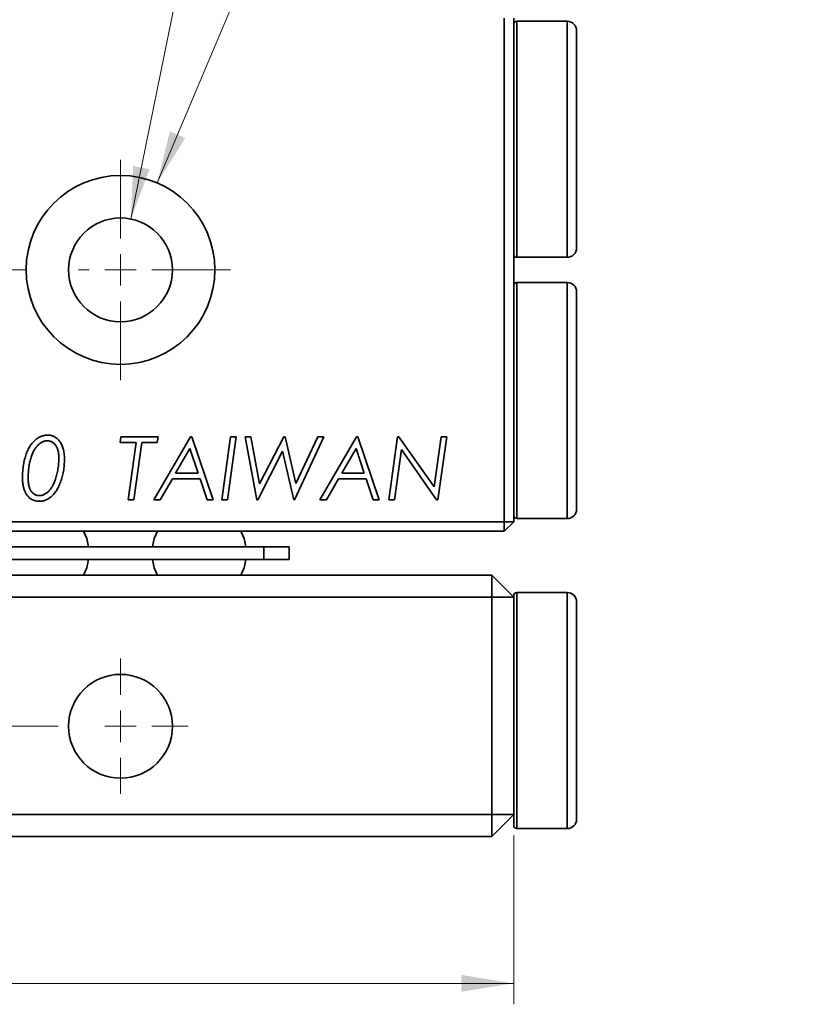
# Model space of a CAD drawing. Header units: millimetres. Extents: x 4 to 194, y 4 to 137.
# Tile 4 of 19: x 59 to 84, y 33 to 64. Entities that reach past the tile are written whole.
import ezdxf

# ---------------------------------------------------------------- set-up
doc = ezdxf.new("R2010")
doc.units = ezdxf.units.MM
doc.header["$LTSCALE"] = 0.666667
doc.linetypes.add('CENTERX2', pattern=[20.32, 12.7, -2.54, 2.54, -2.54])
doc.styles.add('SLDTEXTSTYLE0', font='GOTHIC.TTF', dxfattribs={"width": 0.913, "bigfont": 'bigfont'})
doc.styles.add('SLDTEXTSTYLE1', font='GOTHIC.TTF', dxfattribs={"width": 0.913})
doc.dimstyles.new('SLDDIMSTYLE0', dxfattribs={"dimtxt": 1.763889, "dimasz": 1.666667, "dimexe": 0, "dimexo": 0.0625, "dimgap": 0.440972, "dimtad": 1, "dimrnd": 1e-09, "dimzin": 12, "dimdsep": 46, "dimtxsty": 'SLDTEXTSTYLE1', "dimsah": 1, "dimcen": 0.09, "dimadec": 0, "dimazin": 3, "dimtfac": 1, "dimtofl": 0, "dimtmove": 0, "dimatfit": 3, "dimfxl": 0, "dimfrac": 2, "dimtolj": 1, "dimtzin": 12, "dimarcsym": 0})
doc.dimstyles.new('SLDDIMSTYLE2', dxfattribs={"dimtxt": 1.763889, "dimasz": 1.666667, "dimexe": 0, "dimexo": 0.0625, "dimgap": 0.440972, "dimtad": 0, "dimtih": 1, "dimtoh": 1, "dimdec": 6, "dimrnd": 1e-09, "dimzin": 12, "dimdsep": 46, "dimtxsty": 'SLDTEXTSTYLE1', "dimsah": 1, "dimcen": 0, "dimadec": 0, "dimazin": 3, "dimtfac": 1, "dimtofl": 0, "dimtmove": 0, "dimatfit": 3, "dimfxl": 0, "dimfrac": 2, "dimtolj": 1, "dimtzin": 12, "dimarcsym": 0})
doc.dimstyles.new('SLDDIMSTYLE3', dxfattribs={"dimtxt": 1.763889, "dimasz": 1.666667, "dimexe": 0, "dimexo": 0.0625, "dimgap": 0.440972, "dimtad": 0, "dimtih": 1, "dimtoh": 1, "dimdec": 6, "dimrnd": 1e-09, "dimzin": 12, "dimdsep": 46, "dimtxsty": 'SLDTEXTSTYLE1', "dimsah": 1, "dimcen": 0, "dimadec": 0, "dimazin": 3, "dimtfac": 1, "dimtofl": 0, "dimtmove": 0, "dimatfit": 3, "dimfxl": 0, "dimfrac": 2, "dimtolj": 1, "dimtzin": 12, "dimarcsym": 0})

# ---------------------------------------------------------------- blocks, each defined once
blk = doc.blocks.new('_D_2')
at = {"color": 114, "linetype": 'Continuous', "lineweight": 18}
for p, q in [((24.994, 38.348), (24.994, 32.982)), ((74.994, 38.348), (74.994, 32.982)), ((24.994, 33.648), (74.994, 33.648))]:
    blk.add_line(p, q, dxfattribs=at)
for points in [[(24.994, 33.648), (26.66, 33.382), (26.66, 33.915)], [(74.994, 33.648), (73.327, 33.915), (73.327, 33.382)]]:
    blk.add_solid(points, dxfattribs=at)
at = {"color": 114, "linetype": 'Continuous', "lineweight": 18, "insert": (48.69, 35.901), "char_height": 1.7639, "attachment_point": 1, "style": 'SLDTEXTSTYLE1'}
blk.add_mtext('50', dxfattribs=at)
blk = doc.blocks.new('_D_5')
at = {"color": 114, "linetype": 'Continuous', "lineweight": 18}
for p, q in [((62.824, 57.932), (67.782, 82.235)), ((67.782, 82.235), (83.48, 82.235))]:
    blk.add_line(p, q, dxfattribs=at)
blk.add_solid([(62.824, 57.932), (63.418, 59.511), (62.895, 59.618)], dxfattribs=at)
at = {"color": 114, "linetype": 'Continuous', "lineweight": 18, "insert": (68.84, 84.489), "char_height": 1.7639, "attachment_point": 1, "style": 'SLDTEXTSTYLE0'}
blk.add_mtext('2-M4x0.7貫穿', dxfattribs=at)
blk = doc.blocks.new('_D_6')
at = {"color": 114, "linetype": 'Continuous', "lineweight": 18}
for p, q in [((63.66, 59.079), (71.161, 76.853)), ((71.161, 76.853), (83.614, 76.853))]:
    blk.add_line(p, q, dxfattribs=at)
blk.add_solid([(63.66, 59.079), (64.554, 60.511), (64.063, 60.718)], dxfattribs=at)
at = {"color": 114, "linetype": 'Continuous', "lineweight": 18, "char_height": 1.7639, "attachment_point": 1, "style": 'SLDTEXTSTYLE1'}
for s, insert in [('%%c', (74.304, 79.106)), ('6*3.1L', (76.966, 79.106)), ('2-', (72.22, 79.106))]:
    blk.add_mtext(s, dxfattribs=dict(at, insert=insert))
blk = doc.blocks.new('SW_CENTERMARKSYMBOL_1')
at = {"color": 0, "linetype": 'Continuous', "lineweight": 18}
for p, q in [((0, 1), (0, 3.5)), ((25, 1), (25, 3.5)), ((12.5, 1), (12.5, 2.5)), ((0, 0), (0, 0.5)), ((12.5, 0), (12.5, 0.5)), ((25, 0), (25, 0.5)), ((-1, 0), (-3.5, 0)), ((0, 0), (-0.5, 0)), ((0, 0), (0, -0.5)), ((0, 0), (0.5, 0)), ((12.5, 0), (12, 0)), ((12.5, 0), (12.5, -0.5)), ((12.5, 0), (13, 0)), ((25, 0), (24.5, 0)), ((25, 0), (25, -0.5)), ((25, 0), (25.5, 0)), ((26, 0), (28.5, 0)), ((0, -1), (0, -3.5)), ((12.5, -1), (12.5, -2.5)), ((25, -1), (25, -3.5))]:
    blk.add_line(p, q, dxfattribs=at)
at = {"color": 0, "linetype": 'CENTERX2', "lineweight": 18}
for p, q in [((1, 0), (11.5, 0)), ((13.5, 0), (24, 0))]:
    blk.add_line(p, q, dxfattribs=at)
blk = doc.blocks.new('SW_CENTERMARKSYMBOL_2')
at = {"color": 0, "linetype": 'Continuous', "lineweight": 18}
for p, q in [((0, 1), (0, 2.15)), ((25, 1), (25, 2.15)), ((0, 0), (0, 0.5)), ((25, 0), (25, 0.5)), ((-1, 0), (-2.15, 0)), ((0, 0), (-0.5, 0)), ((0, 0), (0, -0.5)), ((0, 0), (0.5, 0)), ((25, 0), (24.5, 0)), ((25, 0), (25, -0.5)), ((25, 0), (25.5, 0)), ((26, 0), (27.15, 0)), ((0, -1), (0, -2.15)), ((25, -1), (25, -2.15))]:
    blk.add_line(p, q, dxfattribs=at)
at = {"color": 0, "linetype": 'CENTERX2', "lineweight": 18}
blk.add_line((1, 0), (24, 0), dxfattribs=at)

msp = doc.modelspace()

# ---------------------------------------------------------------- linework, layer by layer
at = {"color": 7, "linetype": 'Continuous', "lineweight": 35}
for p, q in [((74.6938099, 48.3149448), (74.6938099, 64.3149455)), ((74.9938094, 64.3149455), (74.9938094, 61.0670251)), ((76.6938083, 64.2149448), (75.0938092, 64.2149448)), ((76.9938097, 63.9149453), (76.9938097, 57.0149451)), ((74.9938094, 60.4649451), (74.9938094, 61.0670251)), ((74.9938094, 59.8628655), (74.9938094, 60.4649451)), ((74.9938094, 59.8628655), (74.9938094, 52.7670248)), ((75.0938092, 56.7149451), (76.6938083, 56.7149451)), ((76.6938083, 55.9149452), (75.0938092, 55.9149452)), ((76.9938097, 55.6149452), (76.9938097, 48.714945)), ((74.9938094, 52.1649452), (74.9938094, 52.7670248)), ((74.9938094, 51.5628652), (74.9938094, 52.1649452)), ((74.9938094, 51.5628652), (74.9938094, 48.3149448)), ((62.4809886, 50.835458), (62.5066298, 51.0149453)), ((62.5066298, 51.0149453), (63.6861163, 51.0149453)), ((63.5515011, 49.014945), (64.7145618, 51.0149453)), ((63.6861163, 51.0149453), (63.660476, 50.835458)), ((64.7145618, 51.0149453), (64.7606362, 51.0149453)), ((64.7606362, 51.0149453), (65.436117, 49.014945)), ((65.7117569, 49.014945), (65.992206, 51.0149453)), ((66.1728956, 51.0149453), (65.8924465, 49.014945)), ((65.992206, 51.0149453), (66.1728956, 51.0149453)), ((66.4553472, 51.0149453), (66.6368377, 51.0149453)), ((66.8283437, 49.014945), (66.4553472, 51.0149453)), ((66.6368377, 51.0149453), (66.9168864, 49.5185511)), ((66.9168864, 49.5185511), (67.6881202, 51.0149453)), ((67.6881202, 51.0149453), (67.7261815, 51.0149453)), ((67.7261815, 51.0149453), (68.0707317, 49.52416)), ((68.9585522, 51.0149453), (68.0286639, 49.014945)), ((68.0707317, 49.52416), (68.7630397, 51.0149453)), ((68.7630397, 51.0149453), (68.9585522, 51.0149453)), ((68.833552, 49.014945), (69.9966137, 51.0149453)), ((69.9966137, 51.0149453), (70.0426881, 51.0149453)), ((70.0426881, 51.0149453), (70.7181689, 49.014945)), ((71.0194499, 49.014945), (71.2998991, 51.0149453)), ((71.2998991, 51.0149453), (71.3431683, 51.0149453)), ((71.3431683, 51.0149453), (72.4597552, 49.4235991)), ((72.4597552, 49.4235991), (72.6833117, 51.0149453)), ((72.8640013, 51.0149453), (72.5835521, 49.014945)), ((72.6833117, 51.0149453), (72.8640013, 51.0149453)), ((62.9910041, 50.835458), (62.4809886, 50.835458)), ((62.7373985, 49.014945), (62.9910041, 50.835458)), ((63.1716937, 50.835458), (62.9180881, 49.014945)), ((63.660476, 50.835458), (63.1716937, 50.835458)), ((64.698937, 50.6395445), (64.2466132, 49.861099)), ((64.9617581, 49.861099), (64.698937, 50.6395445)), ((67.6476543, 50.5534065), (66.8539849, 49.014945)), ((68.0026223, 49.014945), (67.6476543, 50.5534065)), ((69.980988, 50.6395445), (69.5286651, 49.861099)), ((70.2438091, 49.861099), (69.980988, 50.6395445)), ((71.4232956, 50.6066921), (71.2001395, 49.014945)), ((72.5402829, 49.014945), (71.4232956, 50.6066921)), ((64.2466132, 49.861099), (64.9617581, 49.861099)), ((69.5286651, 49.861099), (70.2438091, 49.861099)), ((64.1424467, 49.6816118), (63.7550267, 49.014945)), ((65.0226555, 49.6816118), (64.1424467, 49.6816118)), ((65.2482162, 49.014945), (65.0226555, 49.6816118)), ((69.4244985, 49.6816118), (69.0370776, 49.014945)), ((70.3047064, 49.6816118), (69.4244985, 49.6816118)), ((70.5302671, 49.014945), (70.3047064, 49.6816118)), ((62.9180881, 49.014945), (62.7373985, 49.014945)), ((63.7550267, 49.014945), (63.5515011, 49.014945)), ((65.436117, 49.014945), (65.2482162, 49.014945)), ((65.8924465, 49.014945), (65.7117569, 49.014945)), ((66.8539849, 49.014945), (66.8283437, 49.014945)), ((68.0286639, 49.014945), (68.0026223, 49.014945)), ((69.0370776, 49.014945), (68.833552, 49.014945)), ((70.7181689, 49.014945), (70.5302671, 49.014945)), ((71.2001395, 49.014945), (71.0194499, 49.014945)), ((72.5835521, 49.014945), (72.5402829, 49.014945)), ((25.2938081, 48.3149448), (74.6938099, 48.3149448)), ((74.6938099, 48.0149453), (74.6938099, 48.3149448)), ((74.9938094, 48.3149448), (74.6938099, 48.3149448)), ((74.6938099, 48.0149453), (74.9938094, 48.3149448)), ((75.0938092, 48.4149455), (76.6938083, 48.4149455)), ((74.6938099, 48.0149453), (25.2938081, 48.0149453)), ((67.0538095, 47.5149452), (32.9338086, 47.5149452)), ((67.0538095, 47.114945), (67.0538095, 47.5149452)), ((67.0538095, 47.5149452), (67.8538081, 47.5149452)), ((67.8538081, 47.5149452), (67.8538081, 47.114945)), ((67.0538095, 47.114945), (32.9338086, 47.114945)), ((67.8538081, 47.114945), (67.0538095, 47.114945)), ((25.6938093, 46.6149449), (74.2938087, 46.6149449)), ((74.2938087, 45.9149451), (74.2938087, 46.6149449)), ((74.9938094, 45.9149451), (74.2938087, 46.6149449)), ((76.6938083, 46.0649449), (75.0938092, 46.0649449)), ((74.2938087, 45.9149451), (25.6938093, 45.9149451)), ((74.2938087, 39.0149447), (74.2938087, 45.9149451)), ((74.2938087, 45.9149451), (74.9938094, 45.9149451)), ((74.9938094, 45.9149451), (74.9938094, 45.964945)), ((74.9938094, 45.9149451), (74.9938094, 43.8745925)), ((76.9938097, 45.7649454), (76.9938097, 38.8649459)), ((74.9938094, 40.7552979), (74.9938094, 43.8745925)), ((74.9938094, 40.7552979), (74.9938094, 39.0149447)), ((25.6938093, 39.0149447), (74.2938087, 39.0149447)), ((74.2938087, 38.3149459), (74.2938087, 39.0149447)), ((74.9938094, 39.0149447), (74.2938087, 39.0149447)), ((74.2938087, 38.3149459), (74.9938094, 39.0149447)), ((74.9938094, 38.6649444), (74.9938094, 39.0149447)), ((75.0938092, 38.5649446), (76.6938083, 38.5649446)), ((74.2938087, 38.3149459), (25.6938093, 38.3149459))]:
    msp.add_line(p, q, dxfattribs=at)
at = {"color": 8, "linetype": 'Continuous', "lineweight": 35}
for p, q in [((75.0938092, 64.2149448), (75.0938092, 60.4649451)), ((76.6938083, 56.7149451), (76.6938083, 64.2149448)), ((75.0938092, 60.4649451), (75.0938092, 56.7149451)), ((75.0938092, 55.9149452), (75.0938092, 52.1649452)), ((76.6938083, 48.4149455), (76.6938083, 55.9149452)), ((75.0938092, 52.1649452), (75.0938092, 48.4149455)), ((75.0938092, 46.0649449), (75.0938092, 38.5649446)), ((76.6938083, 38.5649446), (76.6938083, 46.0649449))]:
    msp.add_line(p, q, dxfattribs=at)
at = {"color": 7, "linetype": 'Continuous', "lineweight": 35, "flags": 128}
for points in [[(61.4804157, 47.5149452), (61.4203938, 47.7784704), (61.3204592, 48.0149453)], [(63.6671592, 48.0149453), (63.5672246, 47.7784704), (63.5072018, 47.5149452)], [(66.4804165, 47.5149452), (66.4203946, 47.7784704), (66.3204581, 48.0149453)], [(61.3204592, 46.6149449), (61.4203938, 46.8514198), (61.4804157, 47.114945)], [(63.5072018, 47.114945), (63.5672246, 46.8514198), (63.6671592, 46.6149449)], [(66.3204581, 46.6149449), (66.4203946, 46.8514198), (66.4804165, 47.114945)]]:
    msp.add_lwpolyline(points, dxfattribs=at)
at = {"color": 7, "linetype": 'Continuous', "lineweight": 35}
for centre, radius in [((62.493809, 56.3149452), 3), ((62.493809, 56.3149452), 1.65), ((62.493809, 41.8149452), 1.65)]:
    msp.add_circle(centre, radius, dxfattribs=at)
for centre, radius, start, end in [((75.093809, 64.1149452), 0.1, 90, 180), ((76.693809, 63.9149452), 0.3, 0, 90), ((76.693809, 57.0149452), 0.3, 270, 360), ((75.093809, 56.8149452), 0.1, 180, 270), ((75.093809, 55.8149452), 0.1, 90, 180), ((76.693809, 55.6149452), 0.3, 0, 90), ((75.093809, 48.5149452), 0.1, 180, 270), ((76.693809, 48.7149452), 0.3, 270, 360), ((75.093809, 45.9649452), 0.1, 90, 180), ((76.693809, 45.7649452), 0.3, 0, 90), ((76.693809, 38.8649452), 0.3, 270, 360), ((75.093809, 38.6649452), 0.1, 180, 270)]:
    msp.add_arc(centre, radius, start, end, dxfattribs=at)
for points, knots in [([(59.3784244, 49.7136631), (59.3788223, 49.7490609), (59.3796052, 49.8186994), (59.3853909, 49.9214662), (59.3943899, 50.0208017), (59.4075127, 50.1166832), (59.4250016, 50.2089556), (59.4451649, 50.2981161), (59.4695337, 50.3838851), (59.4980231, 50.4657217), (59.5290474, 50.5429415), (59.5619736, 50.6150541), (59.5965619, 50.6815843), (59.6334603, 50.7421542), (59.6719466, 50.7970665), (59.7124882, 50.846021), (59.7545913, 50.8896929), (59.7987775, 50.927433), (59.8443926, 50.9596752), (59.8899168, 50.9886078), (59.9366941, 51.012055), (59.9835685, 51.0319206), (60.031143, 51.047339), (60.0793297, 51.0579196), (60.1279308, 51.0652935), (60.1605821, 51.0659161), (60.1769019, 51.0662272)], [0, 0, 0, 0, 0.0612829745, 0.1205625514, 0.1781500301, 0.2339347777, 0.2880357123, 0.3407025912, 0.392153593, 0.4423150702, 0.4906606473, 0.5361842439, 0.5795178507, 0.6204011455, 0.6588913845, 0.6955118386, 0.7303395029, 0.7637946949, 0.7959411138, 0.826993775, 0.8570846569, 0.8864134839, 0.9150767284, 0.9435162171, 0.9717680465, 1, 1, 1, 1]), ([(60.1769019, 51.0662272), (60.1955047, 51.0656053), (60.2321416, 51.0643806), (60.2858046, 51.0548566), (60.33725, 51.0396229), (60.3862666, 51.0179281), (60.4327618, 50.9896537), (60.4775138, 50.9561611), (60.5191315, 50.9154098), (60.5588037, 50.8695953), (60.5949256, 50.8179191), (60.626091, 50.7605403), (60.6531391, 50.6983079), (60.6745596, 50.6305749), (60.6912957, 50.5579449), (60.7032038, 50.4801448), (60.7104631, 50.3972956), (60.7113186, 50.3402809), (60.7117577, 50.3110189)], [0, 0, 0, 0, 0.0539204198, 0.1061926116, 0.1575311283, 0.2092001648, 0.2611384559, 0.3150477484, 0.3709229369, 0.429689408, 0.4906050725, 0.5533485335, 0.6187442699, 0.6870850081, 0.7590443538, 0.8346861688, 0.9151547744, 1, 1, 1, 1]), ([(60.1632802, 50.88674), (60.1524376, 50.8863286), (60.1306126, 50.8855003), (60.0977493, 50.879478), (60.0643946, 50.8703698), (60.0305157, 50.8568701), (59.9963558, 50.8396004), (59.9614819, 50.8189539), (59.9263113, 50.7944103), (59.8906276, 50.7661658), (59.8556742, 50.7331629), (59.822016, 50.6953894), (59.7898257, 50.6526685), (59.7594911, 50.6046684), (59.7301984, 50.5517539), (59.7027388, 50.49359), (59.6767281, 50.4305917), (59.6524084, 50.362948), (59.6299249, 50.2912765), (59.6108686, 50.2156499), (59.5943153, 50.1368247), (59.5814534, 50.0543945), (59.5702464, 49.968821), (59.5634635, 49.8797486), (59.5588532, 49.7874299), (59.5582293, 49.7247536), (59.5579116, 49.6928298)], [0, 0, 0, 0, 0.022316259, 0.0449203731, 0.0686043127, 0.0934217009, 0.1198618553, 0.1473563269, 0.1768003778, 0.2081077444, 0.2409832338, 0.2756489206, 0.3121672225, 0.3509948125, 0.392473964, 0.4366312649, 0.4833578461, 0.5327651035, 0.5846026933, 0.6379584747, 0.6932915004, 0.7503893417, 0.8097028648, 0.870950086, 0.9342691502, 1, 1, 1, 1]), ([(60.5322705, 50.3442721), (60.5319751, 50.366182), (60.5314033, 50.4085891), (60.5266666, 50.4701648), (60.5183092, 50.5274486), (60.506739, 50.5806265), (60.4920611, 50.6296061), (60.4740559, 50.6743231), (60.4527881, 50.7148887), (60.4279195, 50.7508629), (60.4005308, 50.7825746), (60.3715917, 50.8103824), (60.3412483, 50.8343417), (60.3087325, 50.8532236), (60.2747739, 50.8682887), (60.2391284, 50.8790337), (60.2017281, 50.8857535), (60.1762631, 50.8864069), (60.1632802, 50.88674)], [0, 0, 0, 0, 0.0893906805, 0.1730168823, 0.2517737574, 0.3254163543, 0.3948845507, 0.460150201, 0.5218206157, 0.5813723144, 0.6381704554, 0.6925107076, 0.7449376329, 0.7954962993, 0.8455117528, 0.896190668, 0.9470742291, 1, 1, 1, 1]), ([(60.7117577, 50.3110189), (60.711398, 50.2769538), (60.7106879, 50.2097046), (60.7042941, 50.110158), (60.6951219, 50.0131737), (60.6808097, 49.9189977), (60.663338, 49.8273712), (60.641717, 49.7384411), (60.6161231, 49.6521633), (60.5865068, 49.5692413), (60.5543184, 49.4907443), (60.5207744, 49.4172703), (60.4850398, 49.3501614), (60.4484547, 49.2883601), (60.4092778, 49.2331633), (60.3696091, 49.1829508), (60.3271687, 49.1396888), (60.2838165, 49.1016829), (60.2390431, 49.0692534), (60.1937338, 49.0409529), (60.1474827, 49.0174665), (60.1008734, 48.9972931), (60.0529367, 48.9826928), (60.0044524, 48.9719298), (59.9551704, 48.9645678), (59.9219873, 48.9639662), (59.9052673, 48.9636631)], [0, 0, 0, 0, 0.05907667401, 0.11662557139, 0.17295470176, 0.2279878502, 0.28177361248, 0.33469456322, 0.38665430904, 0.43779129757, 0.48734306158, 0.53377291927, 0.57780979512, 0.61916249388, 0.65823366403, 0.69513176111, 0.73002168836, 0.76318587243, 0.7950143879, 0.82580358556, 0.8557419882, 0.88490973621, 0.91377517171, 0.94249152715, 0.97102325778, 1, 1, 1, 1]), ([(60.4281039, 49.66799), (60.4364767, 49.6944986), (60.4532893, 49.7477278), (60.4744561, 49.8290092), (60.4918283, 49.9117128), (60.5070343, 49.9955389), (60.51785, 50.0809006), (60.5265514, 50.1674404), (60.5313288, 50.2554086), (60.5319549, 50.3144859), (60.5322705, 50.3442721)], [0, 0, 0, 0, 0.1213601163, 0.2436912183, 0.3665132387, 0.4902700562, 0.6155327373, 0.7420699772, 0.8699541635, 1, 1, 1, 1]), ([(59.9052673, 48.9636631), (59.8806123, 48.9646443), (59.8322826, 48.9665678), (59.7621259, 48.9823009), (59.6964476, 49.0077332), (59.6456331, 49.0372415), (59.6080313, 49.0659392), (59.5809528, 49.0900451), (59.5557948, 49.1171137), (59.5317354, 49.1464308), (59.5087183, 49.1781086), (59.4875793, 49.2128112), (59.4675608, 49.2499511), (59.4491279, 49.289825), (59.4320854, 49.3323405), (59.4178195, 49.3780521), (59.4058481, 49.4267892), (59.3959412, 49.4784197), (59.3878643, 49.532939), (59.3823219, 49.5904356), (59.3791811, 49.650994), (59.3786808, 49.6924255), (59.3784244, 49.7136631)], [0, 0, 0, 0, 0.0717743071, 0.1406947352, 0.2083290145, 0.2763338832, 0.3110430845, 0.346039, 0.3818242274, 0.4185923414, 0.4564979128, 0.4958055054, 0.5368909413, 0.5793678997, 0.6237330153, 0.6702505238, 0.7187580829, 0.7698869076, 0.8233747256, 0.879283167, 0.9381208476, 1, 1, 1, 1]), ([(59.5579116, 49.6928298), (59.5581775, 49.6702486), (59.558691, 49.6266342), (59.5638033, 49.563412), (59.5708715, 49.5045532), (59.5823071, 49.4504102), (59.596076, 49.4005312), (59.613728, 49.355401), (59.6340947, 49.3144258), (59.6578516, 49.2782893), (59.6839204, 49.2465927), (59.7117347, 49.2190733), (59.7410796, 49.1957926), (59.771654, 49.1762133), (59.8039957, 49.161218), (59.8379955, 49.150907), (59.8733498, 49.1441635), (59.8974907, 49.1434901), (59.9096744, 49.1431503)], [0, 0, 0, 0, 0.0928083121, 0.1792539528, 0.260629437, 0.3363228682, 0.4065315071, 0.4731064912, 0.5352244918, 0.594306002, 0.6504714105, 0.7036572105, 0.7548446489, 0.8041943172, 0.8525849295, 0.9008601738, 0.949964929, 1, 1, 1, 1]), ([(59.9096744, 49.1431503), (59.9223877, 49.1435085), (59.9478438, 49.1442257), (59.9857636, 49.1509234), (60.023158, 49.1618726), (60.0601816, 49.176803), (60.0969096, 49.1958711), (60.1333857, 49.2190193), (60.16901, 49.2471488), (60.2046636, 49.2785185), (60.2391065, 49.3142765), (60.2718824, 49.3539383), (60.3027836, 49.3973367), (60.3315584, 49.4444599), (60.3588755, 49.4949351), (60.3840446, 49.549159), (60.4073923, 49.6070857), (60.421086, 49.6473534), (60.4281039, 49.66799)], [0, 0, 0, 0, 0.0485029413, 0.0971183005, 0.1464923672, 0.1970500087, 0.2492693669, 0.3042884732, 0.3617050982, 0.4223795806, 0.485479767, 0.5510209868, 0.6186469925, 0.6886899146, 0.7616895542, 0.8376454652, 0.9167957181, 1, 1, 1, 1])]:
    msp.add_open_spline(points, degree=3, knots=knots, dxfattribs=at)

# ---------------------------------------------------------------- block references
at = {"color": 7, "linetype": 'Continuous', "lineweight": 0}
for name, p in [('SW_CENTERMARKSYMBOL_1', (37.493809, 56.3149452)), ('SW_CENTERMARKSYMBOL_2', (37.493809, 41.8149452))]:
    msp.add_blockref(name, p, dxfattribs=at)

# ---------------------------------------------------------------- dimensions: what is measured, and where the dimension line sits
at = {"color": 114, "linetype": 'Continuous', "lineweight": 18}
dim = msp.add_diameter_dim_2p(p1=(62.1639915, 54.6982447), p2=(62.8236265, 57.9316456), text='2-M4x0.7貫穿\\P', dimstyle='SLDDIMSTYLE2', override={"dimpost": '<>'}, dxfattribs=at)
dim.commit()
dim.dimension.update_dxf_attribs({"geometry": '_D_5', "text_midpoint": (76.160237, 83.6367775), "dimtype": 163})
dim = msp.add_diameter_dim_2p(p1=(61.3273635, 53.5509978), p2=(63.6602545, 59.0788925), text='2-<>*3.1L\\P', dimstyle='SLDDIMSTYLE3', dxfattribs=at)
dim.commit()
dim.dimension.update_dxf_attribs({"geometry": '_D_6', "text_midpoint": (77.9166612, 78.2546543), "dimtype": 163})
dim = msp.add_linear_dim(base=(74.993809, 33.6482785), p1=(24.993809, 39.0149452), p2=(74.993809, 39.0149452), dimstyle='SLDDIMSTYLE0', dxfattribs=at)
dim.commit()
dim.dimension.update_dxf_attribs({"geometry": '_D_2', "text_midpoint": (49.993809, 33.6482785), "dimtype": 160})

doc.saveas('drawing.dxf')
